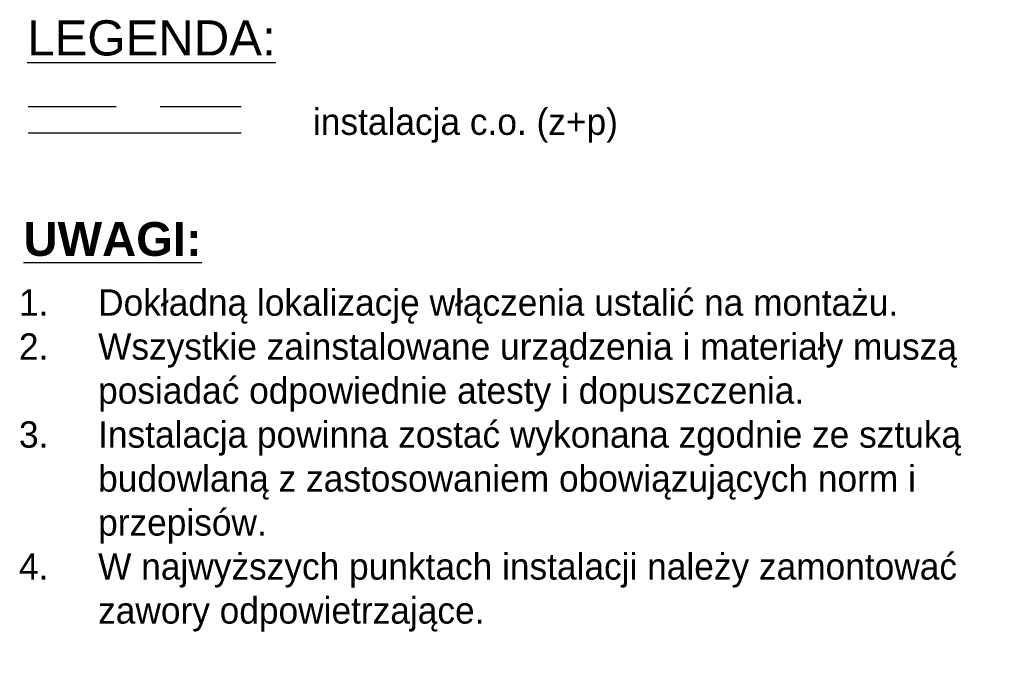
# Model space of a CAD drawing. Header units: millimetres. Extents: x -249726 to -161872, y -110547 to 19223.
# Tile 12 of 19: x -174356 to -168758, y -66228 to -62495. Entities that reach past the tile are written whole.
import ezdxf

# ---------------------------------------------------------------- set-up
doc = ezdxf.new("R2010")
doc.units = ezdxf.units.MM
doc.header["$LTSCALE"] = 1000
doc.linetypes.add('CENTER', pattern=[2, 1.25, -0.25, 0.25, -0.25])
doc.linetypes.add('DASHED', pattern=[0.75, 0.5, -0.25])
doc.layers.add('I_opis', color=210, linetype='Continuous')
doc.layers.add('OWIK_ICO_opisy', color=7, linetype='Continuous')
doc.layers.add('OWIK_ICO_powrot', color=140, linetype='DASHED', lineweight=30)
doc.layers.add('OWIK_ICO_zasilanie', color=20, linetype='Continuous', lineweight=30)
doc.styles.add('ARIAL', font='arial.ttf', dxfattribs={"height": 20})
doc.styles.add('OWIK', font='txt', dxfattribs={"height": 250})
doc.styles.add('WOA', font='txt', dxfattribs={"height": 250})

msp = doc.modelspace()

# ---------------------------------------------------------------- linework, layer by layer
at = {"layer": 'OWIK_ICO_powrot'}
msp.add_line((-174308.4, -62987.4), (-173096.7, -62987.4), dxfattribs=at)
at = {"layer": 'OWIK_ICO_zasilanie', "ltscale": 0.2}
msp.add_line((-174308.4, -63137.4), (-173096.7, -63137.4), dxfattribs=at)

# ---------------------------------------------------------------- texts
at = {"layer": 'I_opis', "color": 0, "style": 'ARIAL'}
msp.add_text('%%ULEGENDA:', height=200, dxfattribs=at).set_placement((-174313.4, -62698.3))
at = {"layer": 'OWIK_ICO_opisy', "ltscale": 50, "insert": (-172688.6, -63194.8), "char_height": 150, "width": 7363.659, "attachment_point": 7, "style": 'WOA'}
msp.add_mtext('instalacja c.o. (z+p)', dxfattribs=at)
at = {"layer": 'OWIK_ICO_opisy', "linetype": 'CENTER', "ltscale": 50, "insert": (-174334.4, -63840.3), "char_height": 192, "width": 7363.659, "attachment_point": 7, "style": 'WOA'}
msp.add_mtext('{\\L\\fArial|b1|i0|c204|p34;UWAGI\\fArial|b1|i0|c238|p34;:\\fArial|b1|i0|c204|p34; }', dxfattribs=at)
at = {"layer": 'OWIK_ICO_opisy', "insert": (-174510.2, -63777.7), "char_height": 150, "width": 5940, "attachment_point": 1, "style": 'OWIK'}
msp.add_mtext('\\P\\pxi-3,l4,t4;1.^IDokładną lokalizację włączenia ustalić na montażu.\\P2.^IWszystkie zainstalowane urządzenia i materiały muszą posiadać odpowiednie atesty i dopuszczenia.\\P3.^IInstalacja powinna zostać wykonana zgodnie ze sztuką budowlaną z zastosowaniem obowiązujących norm i przepisów.\\P4.^IW najwyższych punktach instalacji należy zamontować zawory odpowietrzające.', dxfattribs=at)

doc.saveas('drawing.dxf')
